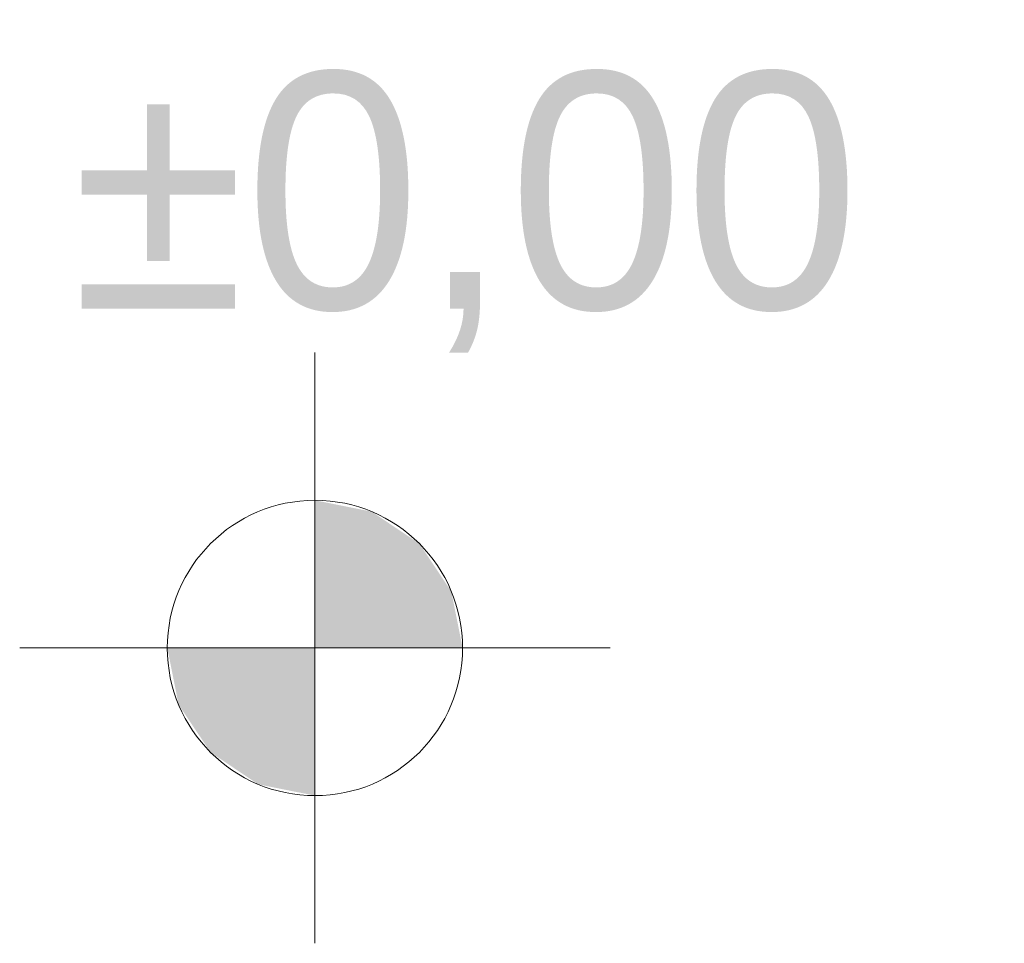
# Model space of a CAD drawing. Extents: x -497945 to -454853, y -17656 to 94650.
# Tile 14 of 62: x -485317 to -484650, y 33477 to 34102. Entities that reach past the tile are written whole.
import ezdxf

# ---------------------------------------------------------------- set-up
doc = ezdxf.new("R2010")
doc.units = 0
doc.header["$MEASUREMENT"] = 0
doc.layers.get('0').update_dxf_attribs({"color": 252})
doc.layers.add('INWENT RZĘDNE', color=252, linetype='Continuous')
doc.layers.add('INWENT RZĘDNE_Nr_Pióra__21', color=252, linetype='Continuous', lineweight=9)
doc.styles.add('GENERATED_STYLE_1', font='txt')

# ---------------------------------------------------------------- blocks, each defined once
blk = doc.blocks.new('Koty wysokościowe_1', base_point=(-485116.6, 33676.77))
at = {"layer": 'INWENT RZĘDNE_Nr_Pióra__21', "linetype": 'Continuous'}
for points in [[(-485116.6, 33676.77), (-485016.6, 33676.77), (-485024.21, 33715.04), (-485045.89, 33747.48), (-485078.33, 33769.16), (-485116.6, 33776.77)], [(-485116.6, 33676.77), (-485216.6, 33676.77), (-485208.99, 33638.5), (-485187.31, 33606.06), (-485154.87, 33584.38), (-485116.6, 33576.77)]]:
    blk.add_hatch(color=256, dxfattribs=at).paths.add_polyline_path(points, flags=0)
for p, q in [((-485116.6, 33476.77), (-485116.6, 33876.77)), ((-485316.6, 33676.77), (-484916.6, 33676.77))]:
    blk.add_line(p, q, dxfattribs=at)
blk.add_circle((-485116.6, 33676.77), 100, dxfattribs=at)
at = {"layer": 'INWENT RZĘDNE_Nr_Pióra__21', "insert": (-485281.4, 33876.77), "char_height": 160, "attachment_point": 7, "style": 'GENERATED_STYLE_1'}
blk.add_mtext('{±0,00}', dxfattribs=at)
blk = doc.blocks.new('A$C685E8BDF')
at = {"layer": 'INWENT RZĘDNE', "color": 252}
blk.add_blockref('Koty wysokościowe_1', (-13286.42, 5312.23), dxfattribs=at)

msp = doc.modelspace()

# ---------------------------------------------------------------- block references
msp.add_blockref('A$C685E8BDF', (-471830.19, 28364.54))

doc.saveas('drawing.dxf')
